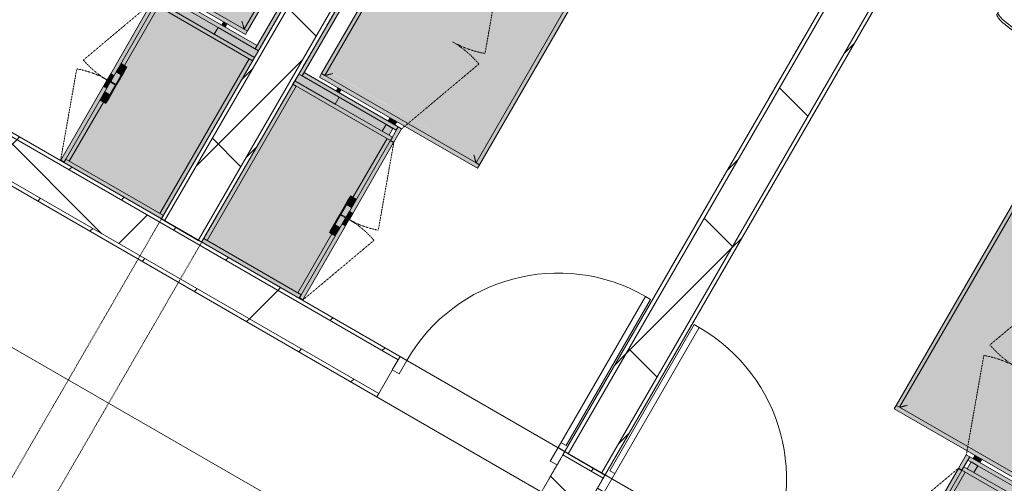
# Model space of a CAD drawing. Header units: centimetres. Extents: x 6036 to 22185, y 5782 to 11383.
# Tile 237 of 256: x 19244 to 19752, y 8735 to 8974. Entities that reach past the tile are written whole.
import ezdxf

# ---------------------------------------------------------------- set-up
doc = ezdxf.new("R2010")
doc.units = ezdxf.units.CM
doc.linetypes.add('Dash', pattern=[0.6, 0.3, -0.3])
doc.linetypes.add('Dash 1mm', pattern=[0.2, 0.1, -0.1])
for name, color, linetype, lineweight in [('A-COLS-HDLN', 52, 'Dash', 9), ('A-DOOR', 31, 'Continuous', 9), ('A-DOOR-FRAM', 31, 'Continuous', 9), ('A-DOOR-OPNG', 31, 'Continuous', 9), ('A-FLOR', 192, 'Continuous', 9), ('A-GENM', 13, 'Continuous', 9), ('A-GENM-HDLN', 13, 'Dash 1mm', 9), ('A-WALL', 113, 'Continuous', 9), ('A-WALL-FNSH', 113, 'Continuous', 25), ('A-WALL-PATT', 111, 'Continuous', 25), ('I-FURN', 30, 'Continuous', 9)]:
    doc.layers.add(name, color=color, linetype=linetype, lineweight=lineweight)
pattern_1 = [(45, (12452.32, 0), (-21.2132, 21.2132), [])]
pattern_2 = [(45, (12452.32, 0), (-53.033, 53.033), []), (135, (12452.32, 0), (-53.033, -53.033), [])]

# ---------------------------------------------------------------- blocks, each defined once
blk = doc.blocks.new('GEMO_WregaCentrumParterDrewno - GEMO_WregaCentrumParterDrewno-5879637-7-02 ZestMeble')
at = {"layer": 'A-COLS-HDLN', "color": 254}
for p, q in [((-12, 168), (-12, -295.15)), ((12, -295.15), (12, 168))]:
    blk.add_line(p, q, dxfattribs=at)
blk = doc.blocks.new('DOOR_Drzwi-1S_P1 - C13-D_Drzwi_90x200_-8233002-7-02 ZestMeble')
at = {"layer": 'A-DOOR'}
for p, q in [((45, -12), (45, -102)), ((48, -15), (45, -15)), ((48, -15), (48, -102)), ((48, -102), (45, -102))]:
    blk.add_line(p, q, dxfattribs=at)
at = {"layer": 'A-DOOR-FRAM'}
for p, q in [((-45, -4), (-49, -4)), ((-49, -4), (-49, -12)), ((-45, -12), (-45, -4)), ((49, -4), (45, -4)), ((45, -4), (45, -12)), ((49, -12), (49, -4)), ((-49, -12), (-45, -12)), ((45, -12), (49, -12))]:
    blk.add_line(p, q, dxfattribs=at)
at = {"layer": 'A-DOOR-OPNG'}
blk.add_arc((45, -12), 90, 180, 270, dxfattribs=at)
blk = doc.blocks.new('DOOR_Drzwi-1S_P1 - C13-D_Drzwi_90x200_-8233003-7-02 ZestMeble')
at = {"layer": 'A-DOOR'}
for p, q in [((48, 102), (45, 102)), ((45, 12), (45, 102)), ((48, 15), (48, 102)), ((48, 15), (45, 15))]:
    blk.add_line(p, q, dxfattribs=at)
at = {"layer": 'A-DOOR-FRAM'}
for p, q in [((-49, 4), (-49, 12)), ((-49, 12), (-45, 12)), ((-45, 12), (-45, 4)), ((45, 4), (45, 12)), ((45, 12), (49, 12)), ((49, 12), (49, 4)), ((-45, 4), (-49, 4)), ((49, 4), (45, 4))]:
    blk.add_line(p, q, dxfattribs=at)
at = {"layer": 'A-DOOR-OPNG'}
blk.add_arc((45, 12), 90, 90, 180, dxfattribs=at)
blk = doc.blocks.new('FURN_Krzeslo07_P3 - E25-M_Krzeslo01-5860955-7-02 ZestMeble')
at = {"layer": 'I-FURN'}
for p, q in [((-19.05, 23.37), (-20.11, 13.75)), ((-20.11, 13.75), (-19.05, 23.37)), ((-19.05, 22.17), (-20.11, 12.55)), ((20.11, 13.75), (19.05, 23.37)), ((19.05, 23.37), (20.11, 13.75)), ((20.11, 12.55), (19.05, 22.17)), ((-20.11, 13.75), (-20.11, 12.17)), ((-20.11, 13.75), (-20.11, 12.17)), ((2.02, 14.97), (-2.02, 14.97)), ((2.02, 14.97), (-2.02, 14.97)), ((20.11, 12.17), (20.11, 13.75)), ((20.11, 12.17), (20.11, 13.75)), ((-20.44, 8.65), (-22.19, -16.34)), ((-22.19, -16.34), (-20.44, 8.65)), ((22.19, -16.34), (20.44, 8.65)), ((20.44, 8.65), (22.19, -16.34)), ((-2.5, -26.75), (2.5, -26.75)), ((-2.5, -26.75), (2.5, -26.75))]:
    blk.add_line(p, q, dxfattribs=at)
for centre, radius, start, end in [((0, -87.53), 113.19, 88.9393, 91.2066), ((0, -86.33), 113.19, 88.793, 91.0613), ((0, -86.33), 113.19, 88.793, 91.0613), ((-16.86, 8.4), 3.59, 124, 176), ((-16.86, 8.4), 3.59, 124, 176), ((-12.23, 1.52), 11.88, 106, 124), ((-12.23, 1.52), 11.88, 106, 124), ((-1.01, -37.6), 52.58, 91.1005, 106), ((-1.01, -37.6), 52.58, 91.1005, 106), ((1.01, -37.6), 52.58, 74, 88.8995), ((1.01, -37.6), 52.58, 74, 88.8995), ((12.23, 1.52), 11.88, 56, 74), ((12.23, 1.52), 11.88, 56, 74), ((16.86, 8.4), 3.59, 4, 56), ((16.86, 8.4), 3.59, 4, 56), ((-14.21, -16.89), 8, 176, 252.0241), ((-14.21, -16.89), 8, 176, 252.0241), ((14.21, -16.89), 8, 287.9759, 4), ((14.21, -16.89), 8, 287.9759, 4), ((-2.5, 19.19), 45.94, 252.0241, 270), ((-2.5, 19.19), 45.94, 252.0241, 270), ((2.5, 19.19), 45.94, 270, 287.9759), ((2.5, 19.19), 45.94, 270, 287.9759)]:
    blk.add_arc(centre, radius, start, end, dxfattribs=at)
for centre, major_axis, ratio, start_param, end_param in [((-13.09, 24.02), (5.95, 0.77), 0.309857, 1.761569, 3.078031), ((-1.22, -18.48), (61.51, 1.08), 0.73692, 1.5722, 1.774777), ((-1.21, -20.27), (61.51, 0.94), 0.746433, 1.578464, 1.77382), ((1.22, -19.68), (-61.51, 1.08), 0.73688, 4.508409, 4.711012), ((1.21, -19.07), (-61.51, 0.94), 0.746455, 4.509362, 4.704707), ((13.09, 22.82), (-5.95, 0.77), 0.309909, 3.205136, 4.521528), ((0, -37.46), (58.25, 0), 0.907867, 1.218379, 1.923213)]:
    blk.add_ellipse(centre, major_axis=major_axis, ratio=ratio, start_param=start_param, end_param=end_param, dxfattribs=at)
for points, knots in [([(-14.45, 25.69), (-14.77, 25.62), (-15.39, 25.49), (-16.56, 25.16), (-17.8, 24.67), (-18.62, 24.12), (-18.97, 23.68), (-19.03, 23.47), (-19.04, 23.37)], [0, 0, 0, 0, 0.125, 0.25, 0.5, 0.75, 0.875, 1, 1, 1, 1]), ([(19.05, 23.37), (19.04, 23.47), (18.96, 23.68), (18.68, 24.01), (18.25, 24.35), (17.49, 24.79), (16.47, 25.2), (15.27, 25.52), (14.63, 25.65), (14.3, 25.71)], [0, 0, 0, 0, 0.125, 0.25, 0.375, 0.5, 0.75, 0.875, 1, 1, 1, 1]), ([(14.3, 25.71), (14.74, 25.63), (15.59, 25.46), (16.74, 25.1), (17.54, 24.75), (18.06, 24.46), (18.51, 24.16), (18.9, 23.79), (19.03, 23.51), (19.05, 23.37)], [-1, -1, -1, -1, -0.833333, -0.666667, -0.5, -0.416667, -0.333333, -0.166667, 0, 0, 0, 0]), ([(-14.3, 24.51), (-14.74, 24.43), (-15.59, 24.26), (-16.74, 23.9), (-17.54, 23.55), (-18.06, 23.26), (-18.51, 22.96), (-18.9, 22.59), (-19.03, 22.31), (-19.05, 22.17)], [-1, -1, -1, -1, -0.833333, -0.666667, -0.5, -0.416667, -0.333333, -0.166667, 0, 0, 0, 0]), ([(-20.11, 12.17), (-18.81, 12.6), (-16.21, 13.38), (-12.24, 14.28), (-8.87, 14.83), (-6.14, 15.13), (-3.76, 15.33), (-1.03, 15.43), (2.06, 15.41), (5.12, 15.24), (8.19, 14.92), (11.23, 14.45), (15.22, 13.64), (18.17, 12.81), (20.11, 12.17)], [0, 0, 0, 0, 0.1, 0.2, 0.3, 0.35, 0.4, 0.475, 0.55, 0.625, 0.7, 0.775, 0.85, 1, 1, 1, 1])]:
    blk.add_open_spline(points, degree=3, knots=knots, dxfattribs=at)
for points in [[(-2.1, 26.84), (-4.18, 26.8), (-8.32, 26.57), (-12.42, 26.03), (-14.45, 25.69)], [(14.3, 25.71), (12.34, 26.04), (8.39, 26.56), (4.39, 26.79), (2.38, 26.84)]]:
    blk.add_open_spline(points, degree=3, dxfattribs=at)
blk = doc.blocks.new('FURN_Sp_Lozko 1-01 - E25-LZ-01-8868088-7-02 ZestMeble')
at = {"layer": 'A-GENM'}
for points in [[(0, 0), (-212, 0), (-212, -2), (0, -2)], [(98, 0), (6, 0), (6, -2), (98, -2)], [(100, 0), (98, 0), (98, -58), (100, -58), (100, -13.46)], [(0, -2), (-2, -2), (-2, -58), (0, -58), (0, -13.6)], [(6, 0), (4, 0), (4, -58), (6, -58), (6, -10.14)], [(98, -2), (6, -2), (6, -56), (41.14, -56), (41.14, -54.5), (51.8, -54.73), (51.8, -56), (52.2, -56), (52.2, -54.5), (62.86, -54.57), (62.98, -56), (98, -56), (98, -3.86)], [(-6, -10), (-206, -10), (-205.72, -12), (-6, -12), (-6, -11.29)], [(-4, -10), (-6, -10), (-6, -104), (-4, -104), (-4, -10.14)], [(-6, -12), (-205.9, -12.1), (-203, -15), (-9, -15), (-6.1, -12.1)], [(-9, -15), (-203, -15), (-203, -99), (-9, -99), (-9, -18.8)], [(-6, -12), (-9, -15), (-9, -99), (-6, -102), (-6, -12.17)], [(-2, -21.03), (-4, -21.38), (-4, -22.97), (-2, -22.62), (-2, -21.09)], [(4, -24), (0, -24.31), (0, -52), (4, -52), (4, -28.77)], [(41.89, -54.5), (41.14, -54.5), (41.14, -58), (41.89, -58)], [(44.39, -54.5), (41.89, -54.5), (41.89, -55), (44.39, -55)], [(44.39, -55), (41.89, -55), (41.89, -58), (44.39, -58)], [(51.8, -54.5), (44.39, -54.5), (44.39, -55), (51.8, -55)], [(46.06, -55), (44.39, -55), (44.39, -58), (46.06, -58)], [(51.8, -55), (46.06, -55), (46.12, -58), (51.8, -57.98)], [(59.61, -54.5), (52.2, -54.5), (52.2, -55), (59.61, -55)], [(57.94, -55), (52.2, -55), (52.2, -58), (57.94, -58), (57.94, -55.1)], [(59.61, -55), (57.94, -55), (57.94, -58), (59.61, -58)], [(62.11, -54.5), (59.61, -54.5), (59.61, -55), (62.11, -55)], [(62.11, -55), (59.61, -55), (59.61, -58), (62.11, -58)], [(62.86, -54.5), (62.11, -54.5), (62.11, -58), (62.86, -58)], [(48.3, -58), (6.2, -58), (6.2, -60), (48.3, -60)], [(51.8, -58), (48.3, -58), (48.3, -60), (51.8, -60)], [(55.7, -58), (52.2, -58), (52.24, -60), (55.7, -60)], [(99.8, -58), (55.7, -58), (55.7, -60), (99.8, -60)]]:
    blk.add_hatch(color=254, dxfattribs=at).paths.add_polyline_path(points)
h = blk.add_hatch(color=254, dxfattribs=at)
h.paths.add_polyline_path([(4, 0), (0, 0), (0, -24), (4, -24), (4, -11.3)])
h.paths.add_polyline_path([(4, -52), (0, -52), (0, -56), (4, -56)])
h = blk.add_hatch(color=254, dxfattribs=at)
h.paths.add_polyline_path([(98, -56), (62.86, -56.3), (62.86, -58), (98, -58)])
h.paths.add_polyline_path([(52.2, -56), (51.8, -56), (51.8, -58), (52.2, -57.77), (52.2, -56.46)])
h.paths.add_polyline_path([(41.14, -56), (6, -56), (6.2, -58), (41.14, -58), (41.14, -56.7)])
at = {"layer": 'A-GENM', "lineweight": 18}
for p, q in [((0, 0), (-212, 0)), ((0, -2), (0, 0)), ((4, 0), (0, 0)), ((0, 0), (0, -24)), ((4, 0), (4, -58)), ((6, 0), (4, 0)), ((4, -24), (4, 0)), ((98, 0), (6, 0)), ((6, 0), (6, -2)), ((98, 0), (98, -58)), ((100, 0), (98, 0)), ((100, -58), (100, 0)), ((-212, -2), (0, -2)), ((0, -2), (-2, -2)), ((-2, -2), (-2, -58)), ((0, -58), (0, -2)), ((6, -58), (6, 0)), ((6, -2), (98, -2)), ((98, -2), (98, 0)), ((0, -24), (4, -24)), ((51.8, -54.5), (44.39, -54.5)), ((44.39, -54.5), (44.39, -55)), ((44.39, -55), (51.8, -55)), ((46.06, -55), (44.39, -55)), ((44.39, -55), (44.39, -58)), ((46.06, -58), (46.06, -55)), ((51.8, -55), (51.8, -54.5)), ((59.61, -54.5), (52.2, -54.5)), ((52.2, -54.5), (52.2, -55)), ((52.2, -55), (59.61, -55)), ((59.61, -55), (57.94, -55)), ((57.94, -55), (57.94, -58)), ((59.61, -55), (59.61, -54.5)), ((59.61, -58), (59.61, -55)), ((48.3, -58), (6.2, -58)), ((6.2, -60), (48.3, -60)), ((44.39, -58), (46.06, -58)), ((48.3, -60), (48.3, -58)), ((99.8, -58), (55.7, -58)), ((55.7, -58), (55.7, -60)), ((55.7, -60), (99.8, -60)), ((57.94, -58), (59.61, -58)), ((98, -58), (100, -58)), ((99.8, -60), (99.8, -58))]:
    blk.add_line(p, q, dxfattribs=at)
at = {"layer": 'A-GENM'}
for p, q in [((-6, -10), (-206, -10)), ((-6, -10), (-4, -10)), ((-6, -12), (-6, -10)), ((-6, -12), (-6, -10)), ((-4, -104), (-4, -10)), ((-6, -12), (-206, -12)), ((-6, -102), (-6, -12)), ((-2, -21), (-4, -21)), ((-4, -23), (-2, -23)), ((41.14, -54.5), (41.89, -54.5)), ((41.14, -58), (41.14, -54.5)), ((41.89, -54.5), (41.89, -58)), ((41.89, -55), (41.89, -54.5)), ((41.89, -54.5), (44.39, -54.5)), ((44.39, -55), (41.89, -55)), ((41.89, -58), (41.89, -55)), ((41.89, -55), (44.39, -55)), ((51.8, -58), (51.8, -55)), ((52.2, -55), (52.2, -58)), ((59.61, -54.5), (62.11, -54.5)), ((62.11, -55), (59.61, -55)), ((59.61, -55), (62.11, -55)), ((62.11, -54.5), (62.86, -54.5)), ((62.11, -58), (62.11, -54.5)), ((62.11, -54.5), (62.11, -55)), ((62.11, -55), (62.11, -58)), ((62.86, -54.5), (62.86, -58)), ((6, -56), (41.14, -56)), ((51.8, -58), (48.3, -58)), ((48.3, -58), (51.8, -58)), ((51.8, -60), (48.3, -60)), ((51.8, -58), (51.8, -60)), ((55.7, -58), (52.2, -58)), ((52.2, -60), (52.2, -58)), ((52.2, -58), (55.7, -58)), ((55.7, -60), (52.2, -60)), ((62.86, -56), (98, -56))]:
    blk.add_line(p, q, dxfattribs=at)
blk.add_open_spline([(-9, -15), (-8.74, -14.73), (-8.35, -14.35), (-7.85, -13.85), (-7.55, -13.55), (-7.33, -13.33), (-7.12, -13.12), (-6.92, -12.92), (-6.74, -12.74), (-6.58, -12.58), (-6.39, -12.39), (-6.22, -12.22), (-6.05, -12.05), (-6, -12), (-6, -12)], degree=3, knots=[-1, -1, -1, -1, -0.833333, -0.75, -0.666667, -0.625, -0.583333, -0.5, -0.458333, -0.416667, -0.333333, -0.25, -0.166667, 0, 0, 0, 0], dxfattribs=at)
at = {"layer": 'A-GENM-HDLN'}
for p, q in [((6, -60), (49.23, -75.73)), ((100, -60), (54.89, -76.42))]:
    blk.add_line(p, q, dxfattribs=at)
for centre, radius, start, end in [((6, -60), 46, 340, 0), ((100, -60), 48, 180, 200)]:
    blk.add_arc(centre, radius, start, end, dxfattribs=at)
blk = doc.blocks.new('FURN_Sp_Lozko 1-01 - E25-LZ-01-9898336-7-02 ZestMeble')
at = {"layer": 'A-GENM'}
for points in [[(-6, 104), (-206, 104), (-205.72, 102), (-6, 102), (-6, 102.9)], [(-6, 102), (-205.6, 101.6), (-203, 99), (-9, 99), (-6.1, 101.9)], [(-6, 102), (-9, 99), (-8.87, 14.87), (-6, 12.39), (-6, 101.83)], [(-4, 104), (-6, 104), (-5.77, 10), (-4, 10), (-4, 103.15)], [(-9, 99), (-203, 99), (-203, 15), (-9, 15), (-9, 72.38)], [(-2, 56), (-4, 56), (-4, 55), (-2, 55)], [(6, 60), (-2, 60), (-2, 58), (6, 58)], [(0, 58), (-2, 58), (-2, 2), (0, 2), (0, 48.78)], [(6, 58), (4, 58), (4, 0), (6, 0), (6, 52.24)], [(98, 56), (62.86, 56), (62.86, 54.5), (52.2, 54.73), (52.2, 56), (51.8, 56), (51.8, 54.5), (41.14, 54.57), (41.02, 56), (6, 56), (6, 2), (98, 2), (98, 47.77)], [(48.3, 60), (6.2, 60), (6.2, 58), (48.3, 58)], [(41.89, 58), (41.14, 58), (41.14, 54.5), (41.89, 54.5), (41.89, 56.96)], [(44.39, 58), (41.89, 58), (41.89, 55), (44.39, 55), (44.39, 55.74)], [(46.06, 58), (44.39, 58), (44.39, 55), (46.06, 55)], [(51.8, 58), (46.06, 58), (46.12, 55), (51.8, 55)], [(51.8, 60), (48.3, 60), (48.3, 58), (51.8, 58), (51.8, 59.28)], [(55.7, 60), (52.2, 60), (52.24, 58), (55.7, 58)], [(57.94, 58), (52.2, 57.98), (52.2, 55), (57.94, 55), (57.94, 57.9)], [(99.8, 60), (55.7, 60), (55.7, 58), (99.8, 58)], [(59.61, 58), (57.94, 58), (57.94, 55), (59.61, 55)], [(62.11, 58), (59.61, 58), (59.61, 55), (62.11, 55), (62.11, 55.85)], [(62.86, 58), (62.11, 58), (62.11, 54.5), (62.86, 54.5), (62.86, 56.28)], [(100, 58), (98, 58), (98, 0), (100, 0), (100, 48.92)], [(-2, 54.87), (-4, 54.71), (-3.77, 53.13), (-2, 53.4), (-2, 54.79)], [(-2, 53), (-4, 53), (-4, 52), (-2, 52)], [(4, 52), (0, 51.67), (0, 24), (4, 24.08), (4, 51.09)], [(44.39, 55), (41.89, 55), (41.89, 54.5), (44.39, 54.5)], [(51.8, 55), (44.39, 55), (44.39, 54.5), (51.8, 54.5)], [(59.61, 55), (52.2, 55), (52.2, 54.5), (59.61, 54.5)], [(62.11, 55), (59.61, 55), (59.78, 54.5), (62.11, 54.5)], [(-2, 22.97), (-4, 22.71), (-4, 21.03), (-2, 21.29), (-2, 22.92)], [(-6, 12), (-206, 12), (-206, 10), (-6, 10), (-6, 11.93)], [(-6, 12), (-9, 15), (-203, 15), (-205.84, 12), (-6.17, 12)], [(0, 2), (-212, 2), (-212, 0), (0, 0)], [(98, 2), (6, 2), (6, 0), (98, 0)]]:
    blk.add_hatch(color=254, dxfattribs=at).paths.add_polyline_path(points)
h = blk.add_hatch(color=254, dxfattribs=at)
h.paths.add_polyline_path([(4, 56), (0, 56), (0, 52), (4, 52)])
h.paths.add_polyline_path([(4, 24), (0, 24), (0, 0), (4, 0), (4, 22.29)])
h = blk.add_hatch(color=254, dxfattribs=at)
h.paths.add_polyline_path([(98, 58), (62.86, 58), (62.86, 56), (98, 56), (98, 56.96)])
h.paths.add_polyline_path([(52.2, 58), (51.8, 57.77), (51.8, 56), (52.2, 56), (52.2, 57.31)])
h.paths.add_polyline_path([(41.14, 58), (6, 58), (6, 56), (41.14, 56.3), (41.14, 57.57)])
for p, q in [((-6, 104), (-206, 104)), ((-6, 102), (-206, 102)), ((-4, 104), (-6, 104)), ((-6, 102), (-6, 104)), ((-6, 102), (-6, 104)), ((-6, 12), (-6, 102)), ((-4, 10), (-4, 104)), ((-4, 56), (-2, 56)), ((41.14, 56), (6, 56)), ((41.14, 54.5), (41.14, 58)), ((41.89, 58), (41.89, 54.5)), ((41.89, 55), (41.89, 58)), ((48.3, 60), (51.8, 60)), ((48.3, 58), (51.8, 58)), ((51.8, 58), (48.3, 58)), ((51.8, 60), (51.8, 58)), ((51.8, 55), (51.8, 58)), ((52.2, 58), (52.2, 60)), ((52.2, 60), (55.7, 60)), ((52.2, 58), (55.7, 58)), ((52.2, 58), (52.2, 55)), ((55.7, 58), (52.2, 58)), ((62.11, 54.5), (62.11, 58)), ((62.11, 58), (62.11, 55)), ((62.86, 58), (62.86, 54.5)), ((98, 56), (62.86, 56)), ((-4, 55), (-2, 55)), ((-2, 53), (-4, 53)), ((-4, 52), (-2, 52)), ((41.89, 54.5), (41.14, 54.5)), ((41.89, 55), (44.39, 55)), ((41.89, 54.5), (41.89, 55)), ((44.39, 55), (41.89, 55)), ((44.39, 54.5), (41.89, 54.5)), ((59.61, 55), (62.11, 55)), ((62.11, 55), (59.61, 55)), ((62.11, 54.5), (59.61, 54.5)), ((62.11, 55), (62.11, 54.5)), ((62.86, 54.5), (62.11, 54.5)), ((-2, 23), (-4, 23)), ((-4, 21), (-2, 21)), ((-206, 12), (-6, 12)), ((-6, 10), (-6, 12)), ((-6, 10), (-6, 12)), ((-206, 10), (-6, 10)), ((-4, 10), (-6, 10))]:
    blk.add_line(p, q, dxfattribs=at)
at = {"layer": 'A-GENM', "lineweight": 18}
for p, q in [((6, 60), (-2, 60)), ((-2, 60), (-2, 58)), ((-2, 58), (6, 58)), ((0, 58), (-2, 58)), ((-2, 58), (-2, 2)), ((0, 2), (0, 58)), ((4, 56), (0, 56)), ((0, 56), (0, 52)), ((4, 58), (4, 0)), ((6, 58), (4, 58)), ((4, 52), (4, 56)), ((6, 58), (6, 60)), ((6, 0), (6, 58)), ((48.3, 60), (6.2, 60)), ((6.2, 60), (6.2, 58)), ((6.2, 58), (48.3, 58)), ((46.06, 58), (44.39, 58)), ((44.39, 58), (44.39, 55)), ((46.06, 55), (46.06, 58)), ((48.3, 58), (48.3, 60)), ((99.8, 60), (55.7, 60)), ((55.7, 60), (55.7, 58)), ((55.7, 58), (99.8, 58)), ((59.61, 58), (57.94, 58)), ((57.94, 58), (57.94, 55)), ((59.61, 55), (59.61, 58)), ((98, 58), (98, 0)), ((100, 58), (98, 58)), ((99.8, 58), (99.8, 60)), ((100, 0), (100, 58)), ((0, 52), (4, 52)), ((51.8, 55), (44.39, 55)), ((44.39, 55), (44.39, 54.5)), ((44.39, 55), (46.06, 55)), ((44.39, 54.5), (51.8, 54.5)), ((51.8, 54.5), (51.8, 55)), ((59.61, 55), (52.2, 55)), ((52.2, 55), (52.2, 54.5)), ((52.2, 54.5), (59.61, 54.5)), ((57.94, 55), (59.61, 55)), ((59.61, 54.5), (59.61, 55)), ((4, 24), (0, 24)), ((0, 24), (0, 0)), ((4, 0), (4, 24)), ((0, 2), (-212, 2)), ((-212, 0), (0, 0)), ((-2, 2), (0, 2)), ((0, 0), (0, 2)), ((0, 0), (4, 0)), ((4, 0), (6, 0)), ((98, 2), (6, 2)), ((6, 2), (6, 0)), ((6, 0), (98, 0)), ((98, 0), (98, 2)), ((98, 0), (100, 0))]:
    blk.add_line(p, q, dxfattribs=at)
at = {"layer": 'A-GENM'}
for points, knots in [([(-9, 99), (-8.73, 99.26), (-8.35, 99.65), (-7.85, 100.15), (-7.55, 100.45), (-7.33, 100.67), (-7.12, 100.88), (-6.92, 101.08), (-6.74, 101.26), (-6.58, 101.42), (-6.39, 101.61), (-6.22, 101.78), (-6.05, 101.95), (-6, 102), (-6, 102)], [0, 0, 0, 0, 0.166667, 0.25, 0.333333, 0.375, 0.416667, 0.5, 0.541667, 0.583333, 0.666667, 0.75, 0.833333, 1, 1, 1, 1]), ([(-6, 12), (-6, 12), (-6.05, 12.05), (-6.22, 12.22), (-6.39, 12.39), (-6.58, 12.58), (-6.74, 12.74), (-6.92, 12.92), (-7.12, 13.12), (-7.33, 13.33), (-7.55, 13.55), (-7.85, 13.85), (-8.35, 14.35), (-8.74, 14.73), (-9, 15)], [-1, -1, -1, -1, -0.833333, -0.75, -0.666667, -0.583333, -0.541667, -0.5, -0.416667, -0.375, -0.333333, -0.25, -0.166667, 0, 0, 0, 0])]:
    blk.add_open_spline(points, degree=3, knots=knots, dxfattribs=at)
at = {"layer": 'A-GENM-HDLN'}
for p, q in [((-106, 60), (-57.14, 77.79)), ((-2, 60), (-50.86, 77.79)), ((100, 60), (54.89, 76.42)), ((6, 60), (49.23, 75.73))]:
    blk.add_line(p, q, dxfattribs=at)
for centre, radius, start, end in [((-106, 60), 52, 360, 20), ((-2, 60), 52, 160, 180), ((100, 60), 48, 160, 180), ((6, 60), 46, 360, 20)]:
    blk.add_arc(centre, radius, start, end, dxfattribs=at)
blk = doc.blocks.new('FURN_Sp_Lozko 1-01 - E25-LZ-01-V466-7-02 ZestMeble')
at = {"layer": 'A-GENM'}
h = blk.add_hatch(color=254, dxfattribs=at)
h.paths.add_polyline_path([(4, 0), (0, 0), (0, -24), (4, -24), (4, -1.79)])
h.paths.add_polyline_path([(4, -52), (0, -52), (0, -56), (4, -56)])
for points in [[(6, 0), (4, 0), (4, -58), (6, -58), (6, -0.63)], [(0, -2), (-2, -2), (-2, -58), (0, -58), (0, -4.1)], [(98, -2), (6, -2), (6, -56), (41.14, -56), (41.14, -54.5), (51.8, -54.73), (51.8, -56), (52.2, -56), (52.2, -54.5), (62.86, -54.57), (62.98, -56), (98, -56), (98, -5.11)], [(-4, -10), (-6, -10), (-6, -104), (-4, -104), (-4, -10.14)], [(-9, -15), (-203, -15), (-203, -99), (-9, -99), (-9, -35.48)], [(-6, -12), (-9, -15), (-9, -99), (-6, -102), (-6, -12.17)], [(4, -24), (0, -24.31), (0, -52), (4, -52), (4, -26.55)], [(-2, -52), (-4, -52), (-4, -53), (-2, -53)], [(-2, -53.13), (-4, -53.29), (-3.77, -54.87), (-2, -54.6), (-2, -53.21)], [(-2, -55), (-4, -55), (-4, -56), (-2, -56)], [(6, -58), (-2, -58), (-2, -60), (6, -60), (6, -58.22)], [(48.3, -58), (6.2, -58.11), (6.2, -60), (48.3, -60), (48.3, -59.44)], [(-6, -102), (-9, -99), (-203, -99), (-205.54, -102), (-6.17, -102)], [(-6, -102), (-206, -102), (-205.9, -104), (-6, -104), (-6, -102.07)]]:
    blk.add_hatch(color=254, dxfattribs=at).paths.add_polyline_path(points)
h = blk.add_hatch(color=254, dxfattribs=at)
h.paths.add_polyline_path([(98, -56), (62.86, -56.3), (62.86, -58), (98, -57.85)])
h.paths.add_polyline_path([(52.2, -56), (51.8, -56), (51.8, -58), (52.2, -57.77), (52.2, -56.46)])
h.paths.add_polyline_path([(41.14, -56), (6, -56), (6.2, -58), (41.14, -58), (41.14, -56.7)])
at = {"layer": 'A-GENM', "lineweight": 18}
for p, q in [((4, 0), (4, -58)), ((6, -58), (6, 0)), ((-2, -2), (-2, -58)), ((0, -58), (0, -2)), ((4, -52), (0, -52)), ((0, -52), (0, -56)), ((4, -56), (4, -52)), ((6, -58), (-2, -58)), ((-2, -58), (-2, -60)), ((-2, -58), (0, -58)), ((-2, -60), (6, -60)), ((0, -56), (4, -56)), ((4, -58), (6, -58)), ((6, -60), (6, -58)), ((48.3, -58), (6.2, -58)), ((6.2, -58), (6.2, -60)), ((6.2, -60), (48.3, -60))]:
    blk.add_line(p, q, dxfattribs=at)
at = {"layer": 'A-GENM'}
for p, q in [((-4, -104), (-4, -10)), ((-6, -102), (-6, -12)), ((-2, -52), (-4, -52)), ((-4, -53), (-2, -53)), ((-2, -55), (-4, -55)), ((-2, -56), (-4, -56)), ((6, -56), (41.14, -56)), ((-206, -102), (-6, -102)), ((-206, -104), (-6, -104)), ((-6, -104), (-6, -102)), ((-6, -104), (-6, -102)), ((-6, -104), (-4, -104))]:
    blk.add_line(p, q, dxfattribs=at)
blk.add_open_spline([(-6, -102), (-6, -102), (-6.05, -101.95), (-6.22, -101.78), (-6.39, -101.61), (-6.58, -101.42), (-6.74, -101.26), (-6.92, -101.08), (-7.17, -100.83), (-7.44, -100.56), (-7.67, -100.33), (-7.91, -100.09), (-8.35, -99.65), (-8.73, -99.26), (-9, -99)], degree=3, knots=[0, 0, 0, 0, 0.166667, 0.25, 0.333333, 0.416667, 0.458333, 0.5, 0.583333, 0.666667, 0.708333, 0.75, 0.833333, 1, 1, 1, 1], dxfattribs=at)
at = {"layer": 'A-GENM-HDLN'}
for p, q in [((-106, -60), (-57.14, -77.79)), ((-2, -60), (-50.86, -77.79)), ((6, -60), (49.23, -75.73))]:
    blk.add_line(p, q, dxfattribs=at)
for centre, start, end in [((-106, -60), 340, 0), ((-2, -60), 180, 200)]:
    blk.add_arc(centre, 52, start, end, dxfattribs=at)
blk = doc.blocks.new('FURN_Sp_Biurko - Biurko 01-V467-7-02 ZestMeble')
at = {"layer": 'A-GENM'}
h = blk.add_hatch(color=254, dxfattribs=at)
h.paths.add_polyline_path([(-16, 0), (-108.62, 0), (-108.62, -14.9), (-115.99, -15.24), (-117.99, -15.94), (-120.44, -17.61), (-122.68, -20), (-124.7, -23.66), (-124.7, -60), (-16, -60), (-16, -1.15)])
h.paths.add_polyline_path([(-12, -24), (-14, -24), (-14, -52), (-12, -51.74), (-12, -49.43), (-12.5, -49.41), (-12.5, -26.57), (-12, -26.28), (-12, -25.15)])
h.paths.add_polyline_path([(-12, -56), (-14, -56), (-14, -58), (-12, -58), (-12, -56.85)])
for points in [[(-124.7, -23.31), (-125.77, -25.69), (-127.01, -28.92), (-127.01, -58), (-124.7, -58), (-124.7, -23.6)], [(-127.01, -28.92), (-128.65, -36.19), (-129.26, -42.29), (-129.37, -51.44), (-128.92, -58), (-127.01, -58), (-127.01, -31.38)], [(-127.01, -58), (-128.92, -58), (-128.62, -60), (-127.01, -60)], [(-124.7, -58), (-127.01, -58), (-127.01, -60), (-124.7, -60)], [(-66.43, -60), (-124.7, -60), (-124.7, -72.69), (-122.45, -76.24), (-120.07, -78.8), (-116.43, -80.68), (-114.28, -81.1), (-108.62, -81.1), (-108.62, -134.9), (-115.99, -135.24), (-117.99, -135.94), (-120.44, -137.61), (-122.68, -140), (-124.7, -143.76), (-124.69, -192.71), (-122.6, -196.09), (-120.07, -198.8), (-116.43, -200.68), (-114.28, -201.1), (-108.62, -201.1), (-108.48, -215.92), (-66.43, -215.92), (-66.43, -72.69)], [(-35.2, -60), (-43.2, -60), (-43.2, -60.5), (-35.2, -60.5)], [(-35.2, -60.5), (-43.2, -60.5), (-42.89, -63.3), (-35.2, -63.3), (-35.2, -61.32)]]:
    blk.add_hatch(color=254, dxfattribs=at).paths.add_polyline_path(points)
for p, q in [((-124.7, -23.66), (-124.7, -60)), ((-12, -26.57), (-12, -24)), ((-127.01, -58), (-127.01, -28.92)), ((-12, -52), (-12, -49.43)), ((-127.01, -58), (-128.92, -58)), ((-128.92, -58), (-127.01, -58)), ((-127.01, -60), (-128.62, -60)), ((-124.7, -58), (-127.01, -58)), ((-127.01, -58), (-124.7, -58)), ((-127.01, -60), (-127.01, -58)), ((-124.7, -60), (-127.01, -60)), ((-124.7, -60), (-16, -60)), ((-66.43, -60), (-124.7, -60)), ((-124.7, -60), (-124.7, -72.69)), ((-66.43, -215.92), (-66.43, -60)), ((-43.2, -60.5), (-43.2, -60)), ((-43.2, -60.5), (-43.2, -63.3)), ((-35.2, -60), (-35.2, -60.5)), ((-35.2, -63.3), (-35.2, -60.5)), ((-12, -58), (-12, -56)), ((-43.2, -63.3), (-35.2, -63.3)), ((-124.7, -143.31), (-124.7, -192.69)), ((-108.62, -215.92), (-66.43, -215.92))]:
    blk.add_line(p, q, dxfattribs=at)

msp = doc.modelspace()

# ---------------------------------------------------------------- hatches: boundary and pattern name
at = {"layer": 'A-WALL-PATT', "lineweight": 9}
h = msp.add_hatch(dxfattribs=at)
h.set_pattern_fill('FP_13', color=256, style=0, pattern_type=2)
h.set_pattern_definition(pattern_1)
h.paths.add_polyline_path([(19319.04, 8870.03), (19501.33, 9185.77), (19499.6, 9186.77), (19317.31, 8871.03)])
h = msp.add_hatch(dxfattribs=at)
h.set_pattern_fill('FP_14', color=256, style=0, pattern_type=2)
h.set_pattern_definition(pattern_2)
h.paths.add_polyline_path([(19336.36, 8860.03), (19518.65, 9175.77), (19501.33, 9185.77), (19319.04, 8870.03), (19330.67, 8863.32)])
h = msp.add_hatch(dxfattribs=at)
h.set_pattern_fill('FP_13', color=256, style=0, pattern_type=2)
h.set_pattern_definition(pattern_1)
h.paths.add_polyline_path([(19338.09, 8859.03), (19520.38, 9174.77), (19518.65, 9175.77), (19336.36, 8860.03)])
h = msp.add_hatch(dxfattribs=at)
h.set_pattern_fill('FP_13', color=256, style=0, pattern_type=2)
h.set_pattern_definition(pattern_1)
h.paths.add_polyline_path([(19526.89, 8750.03), (19709.18, 9065.77), (19707.45, 9066.77), (19525.16, 8751.03)])
h = msp.add_hatch(dxfattribs=at)
h.set_pattern_fill('FP_14', color=256, style=0, pattern_type=2)
h.set_pattern_definition(pattern_2)
h.paths.add_polyline_path([(19544.21, 8740.03), (19726.5, 9055.77), (19709.18, 9065.77), (19526.89, 8750.03), (19530.16, 8748.14)])
h = msp.add_hatch(dxfattribs=at)
h.set_pattern_fill('FP_13', color=256, style=0, pattern_type=2)
h.set_pattern_definition(pattern_1)
h.paths.add_polyline_path([(19545.94, 8739.03), (19728.23, 9054.77), (19726.5, 9055.77), (19544.21, 8740.03)])
h = msp.add_hatch(dxfattribs=at)
h.set_pattern_fill('FP_13', color=256, style=0, pattern_type=2)
h.set_pattern_definition(pattern_1)
h.paths.add_polyline_path([(19325.05, 8864.43), (19326.05, 8866.16), (19215.19, 8930.16), (19214.19, 8928.43), (19305.73, 8875.58)])
h = msp.add_hatch(dxfattribs=at)
h.set_pattern_fill('FP_14', color=256, style=0, pattern_type=2)
h.set_pattern_definition(pattern_2)
h.paths.add_polyline_path([(19315.05, 8847.11), (19325.05, 8864.43), (19214.19, 8928.43), (19204.19, 8911.11), (19305.73, 8852.49)])
h = msp.add_hatch(dxfattribs=at)
h.set_pattern_fill('FP_13', color=256, style=0, pattern_type=2)
h.set_pattern_definition(pattern_1)
h.paths.add_polyline_path([(19314.05, 8845.38), (19315.05, 8847.11), (19204.19, 8911.11), (19203.19, 8909.38), (19305.73, 8850.18)])
h = msp.add_hatch(dxfattribs=at)
h.set_pattern_fill('FP_14', color=256, style=0, pattern_type=2)
h.set_pattern_definition(pattern_2)
h.paths.add_polyline_path([(19522.89, 8727.11), (19532.89, 8744.43), (19524.23, 8749.43), (19514.23, 8732.11)])
h.paths.add_polyline_path([(19429.36, 8781.11), (19439.36, 8798.43), (19325.05, 8864.43), (19315.05, 8847.11), (19380.54, 8809.3)])
h = msp.add_hatch(dxfattribs=at)
h.set_pattern_fill('FP_13', color=256, style=0, pattern_type=2)
h.set_pattern_definition(pattern_1)
h.paths.add_polyline_path([(19532.89, 8744.43), (19533.89, 8746.16), (19525.23, 8751.16), (19524.23, 8749.43), (19530.16, 8746.01)])
h.paths.add_polyline_path([(19439.36, 8798.43), (19440.36, 8800.16), (19326.05, 8866.16), (19325.05, 8864.43), (19430.41, 8803.6)])
h = msp.add_hatch(dxfattribs=at)
h.set_pattern_fill('FP_13', color=256, style=0, pattern_type=2)
h.set_pattern_definition(pattern_1)
h.paths.add_polyline_path([(19521.89, 8725.38), (19522.89, 8727.11), (19514.23, 8732.11), (19513.23, 8730.38)])
h.paths.add_polyline_path([(19428.36, 8779.38), (19429.36, 8781.11), (19315.05, 8847.11), (19314.05, 8845.38), (19380.54, 8806.99)])
h = msp.add_hatch(dxfattribs=at)
h.set_pattern_fill('FP_14', color=256, style=0, pattern_type=2)
h.set_pattern_definition(pattern_2)
h.paths.add_polyline_path([(19730.74, 8607.11), (19740.74, 8624.43), (19629.89, 8688.43), (19619.89, 8671.11), (19729.66, 8607.74)])
h.paths.add_polyline_path([(19535.02, 8720.11), (19545.02, 8737.43), (19532.89, 8744.43), (19522.89, 8727.11), (19530.16, 8722.91)])
h = msp.add_hatch(dxfattribs=at)
h.set_pattern_fill('FP_13', color=256, style=0, pattern_type=2)
h.set_pattern_definition(pattern_1)
h.paths.add_polyline_path([(19740.74, 8624.43), (19741.74, 8626.16), (19630.89, 8690.16), (19629.89, 8688.43), (19729.66, 8630.83)])
h.paths.add_polyline_path([(19545.02, 8737.43), (19546.02, 8739.16), (19533.89, 8746.16), (19532.89, 8744.43)])

# ---------------------------------------------------------------- linework, layer by layer
at = {"layer": 'A-FLOR'}
for p, q in [((21566.08, 7462.03), (18728.68, 9100.2)), ((19119.62, 8985.35), (21603.69, 7551.16)), ((21602.08, 7524.38), (19107.62, 8964.56))]:
    msp.add_line(p, q, dxfattribs=at)
at = {"layer": 'A-WALL', "color": 9, "lineweight": 18}
for p, q in [((19501.33, 9185.77), (19319.04, 8870.03)), ((19518.65, 9175.77), (19336.36, 8860.03)), ((19709.18, 9065.77), (19526.89, 8750.03)), ((19726.5, 9055.77), (19544.21, 8740.03)), ((19214.19, 8928.43), (19439.36, 8798.43)), ((19204.19, 8911.11), (19429.36, 8781.11)), ((19319.04, 8870.03), (19336.36, 8860.03)), ((19429.36, 8781.11), (19439.36, 8798.43)), ((19524.23, 8749.43), (19514.23, 8732.11)), ((19524.23, 8749.43), (19545.02, 8737.43)), ((19526.89, 8750.03), (19544.21, 8740.03)), ((19535.02, 8720.11), (19545.02, 8737.43))]:
    msp.add_line(p, q, dxfattribs=at)
at = {"layer": 'A-WALL-FNSH', "color": 253, "lineweight": 9}
for p, q in [((19499.6, 9186.77), (19317.31, 8871.03)), ((19338.09, 8859.03), (19520.38, 9174.77)), ((19707.45, 9066.77), (19524.23, 8749.43)), ((19545.02, 8737.43), (19728.23, 9054.77)), ((19317.31, 8871.03), (19319.04, 8870.03)), ((19336.36, 8860.03), (19338.09, 8859.03)), ((19439.36, 8798.43), (19440.36, 8800.16)), ((19428.36, 8779.38), (19429.36, 8781.11)), ((19525.16, 8751.03), (19526.89, 8750.03)), ((19544.21, 8740.03), (19545.94, 8739.03))]:
    msp.add_line(p, q, dxfattribs=at)

# ---------------------------------------------------------------- block references
at = {"layer": 'A-COLS-HDLN', "color": 254, "rotation": 149.9999999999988}
for p in [(19327.78, 8865.16), (19535.62, 8745.16)]:
    msp.add_blockref('GEMO_WregaCentrumParterDrewno - GEMO_WregaCentrumParterDrewno-5879637-7-02 ZestMeble', p, dxfattribs=at)
at = {"layer": 'A-DOOR'}
for name, p, rotation in [('DOOR_Drzwi-1S_P1 - C13-D_Drzwi_90x200_-8233002-7-02 ZestMeble', (19166.76, 8944.27), 149.9999999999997), ('DOOR_Drzwi-1S_P1 - C13-D_Drzwi_90x200_-8233003-7-02 ZestMeble', (19476.8, 8765.27), 329.9999999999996), ('DOOR_Drzwi-1S_P1 - C13-D_Drzwi_90x200_-8233002-7-02 ZestMeble', (19582.45, 8704.27), 149.9999999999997)]:
    msp.add_blockref(name, p, dxfattribs=dict(at, rotation=rotation))
at = {"layer": 'A-GENM'}
for name, p, rotation in [('FURN_Sp_Lozko 1-01 - E25-LZ-01-8868088-7-02 ZestMeble', (19367.39, 8957.77), 240.0000000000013), ('FURN_Sp_Lozko 1-01 - E25-LZ-01-9898336-7-02 ZestMeble', (19388.17, 8945.77), 239.9999999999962), ('FURN_Sp_Biurko - Biurko 01-V467-7-02 ZestMeble', (19884.08, 8892.7), 240.0000000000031), ('FURN_Sp_Lozko 1-01 - E25-LZ-01-V466-7-02 ZestMeble', (19783.08, 8717.77), 240.0000000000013)]:
    msp.add_blockref(name, p, dxfattribs=dict(at, rotation=rotation))
at = {"layer": 'I-FURN', "rotation": 149.9999999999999}
msp.add_blockref('FURN_Krzeslo07_P3 - E25-M_Krzeslo01-5860955-7-02 ZestMeble', (19776.14, 8987.36), dxfattribs=at)

doc.saveas('drawing.dxf')
